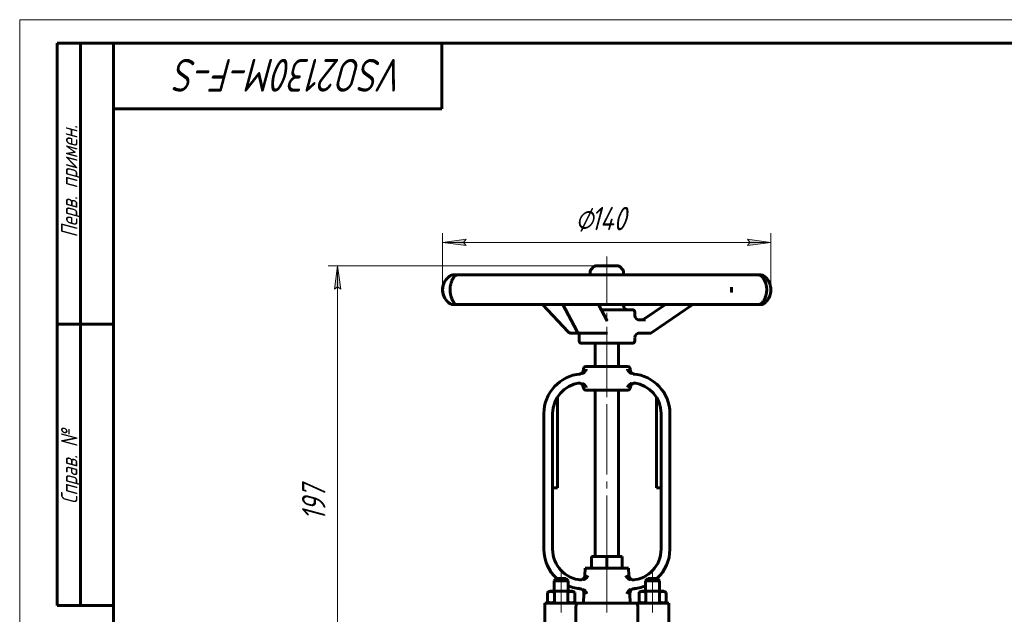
# Model space of a CAD drawing. Header units: millimetres. Extents: x 0 to 420, y 0 to 297.
# Tile 2 of 4: x 0 to 210, y 170 to 297. Entities that reach past the tile are written whole.
import ezdxf

# ---------------------------------------------------------------- set-up
doc = ezdxf.new("R2010")
doc.units = ezdxf.units.MM
for name, pattern in [('K5LT-1', [0]), ('K5LT_AXLED', [19.5, 15, -1.5, 1.5, -1.5]), ('K5LT_BASIC', [0]), ('K5LT_THIN', [0])]:
    doc.linetypes.add(name, pattern=pattern)
doc.layers.add('Системный слой', color=7, linetype='Continuous')
doc.layers.add('Системный слой (1)', color=251, linetype='Continuous', true_color=0x6c6c6c)
doc.styles.add('KDIMTEXTSTYLE', font='txt', dxfattribs={"width": 0.96, "oblique": 15, "height": 5})
doc.styles.add('KTEXTSTYLE', font='txt', dxfattribs={"width": 0.96, "height": 5})
doc.dimstyles.new('KDIMSTYLE (0.50)', dxfattribs={"dimtxt": 5, "dimasz": 1, "dimexe": 2, "dimexo": 0, "dimgap": 1, "dimtad": 1, "dimlfac": 2, "dimtxsty": 'KDIMTEXTSTYLE', "dimsah": 1, "dimcen": 0, "dimdle": 1, "dimadec": 0, "dimazin": 0, "dimtfac": 0.667, "dimtmove": 0, "dimatfit": 3, "dimfxl": 1, "dimtvp": 1, "dimtolj": 1, "dimtzin": 0, "dimarcsym": 0})

# ---------------------------------------------------------------- blocks, each defined once
blk = doc.blocks.new('U0')
at = {"layer": 'Системный слой (1)', "color": 150, "linetype": 'K5LT_BASIC', "lineweight": 60, "true_color": 0x0080ff}
for p, q in [((123.04, 244.46), (123.01, 244.46)), ((127.45, 244.46), (123.04, 244.46))]:
    blk.add_line(p, q, dxfattribs=at)
blk = doc.blocks.new('U1')
at = {"layer": 'Системный слой (1)', "color": 150, "linetype": 'K5LT_BASIC', "lineweight": 60, "true_color": 0x0080ff}
for p, q in [((131.17, 233.88), (131.17, 234.6)), ((131.17, 228.43), (131.17, 229.13))]:
    blk.add_line(p, q, dxfattribs=at)
blk = doc.blocks.new('U2')
at = {"layer": 'Системный слой (1)', "color": 150, "linetype": 'K5LT_BASIC', "lineweight": 60, "true_color": 0x0080ff}
for p, q in [((128.8, 242.51), (128.8, 243.11)), ((128.8, 236.03), (128.8, 236.19))]:
    blk.add_line(p, q, dxfattribs=at)
blk = doc.blocks.new('U3')
at = {"layer": 'Системный слой (1)', "color": 150, "linetype": 'K5LT_BASIC', "lineweight": 60, "true_color": 0x0080ff}
for p, q in [((120.54, 178.39), (120.63, 179.96)), ((120.23, 172.46), (120.34, 174.51))]:
    blk.add_line(p, q, dxfattribs=at)
blk = doc.blocks.new('U4')
at = {"layer": 'Системный слой (1)', "color": 150, "linetype": 'K5LT_BASIC', "lineweight": 60, "true_color": 0x0080ff}
for p, q in [((129.92, 178.39), (129.84, 179.96)), ((130.23, 172.46), (130.13, 174.51))]:
    blk.add_line(p, q, dxfattribs=at)
blk = doc.blocks.new('U5')
at = {"layer": 'Системный слой (1)', "color": 150, "linetype": 'K5LT_BASIC', "lineweight": 60, "true_color": 0x0080ff}
for p, q in [((119.19, 230.08), (119.23, 230.08)), ((119.23, 230.08), (119.26, 230.08)), ((119.26, 230.08), (119.3, 230.07))]:
    blk.add_line(p, q, dxfattribs=at)
blk = doc.blocks.new('U6')
at = {"layer": 'Системный слой (1)', "color": 150, "linetype": 'K5LT_BASIC', "lineweight": 60, "true_color": 0x0080ff}
for start, end in [(180, 227.7946), (247.3448, 266.4398)]:
    blk.add_arc((120.23, 183.96), 8.44, start, end, dxfattribs=at)
blk = doc.blocks.new('U7')
at = {"layer": 'Системный слой (1)', "color": 150, "linetype": 'K5LT_BASIC', "lineweight": 60, "true_color": 0x0080ff}
for start, end in [(312.2054, 0), (273.5602, 292.6552)]:
    blk.add_arc((130.23, 183.96), 8.44, start, end, dxfattribs=at)
blk = doc.blocks.new('D3')
at = {"layer": 'Системный слой (1)'}
for points in [[(68.47, 239.46), (67.81, 244.46), (67.15, 239.46), (67.81, 239.96)], [(67.81, 145.96), (68.47, 150.96), (67.81, 150.46), (67.15, 150.96)]]:
    blk.add_hatch(color=7, dxfattribs=at).paths.add_polyline_path(points)
at = {"layer": 'Системный слой (1)', "color": 7, "linetype": 'K5LT_THIN', "lineweight": 18}
for p, q in [((123.01, 244.46), (65.81, 244.46)), ((67.15, 239.46), (67.81, 244.46)), ((67.81, 244.46), (68.47, 239.46)), ((67.81, 239.96), (67.15, 239.46)), ((68.47, 239.46), (67.81, 239.96)), ((67.81, 145.96), (67.15, 150.96)), ((67.15, 150.96), (67.81, 150.46)), ((67.81, 150.46), (68.47, 150.96)), ((68.47, 150.96), (67.81, 145.96)), ((157.73, 145.96), (65.81, 145.96))]:
    blk.add_line(p, q, dxfattribs=at)
blk.add_wipeout([(66.81, 190.06), (59.43, 190.06), (59.43, 199.94), (66.81, 199.94)]).dxf.layer = 'Системный слой (1)'
blk.add_line((67.81, 244.46), (67.81, 145.96), dxfattribs=at)
at = {"layer": 'Системный слой (1)', "color": 7, "insert": (60.22, 190.06), "char_height": 5, "attachment_point": 1, "rotation": 90, "style": 'KTEXTSTYLE'}
blk.add_mtext('\\fArial|b0|c204|p34;\\H5.0;\\W1.000;\\Q15;\\fGOST Type AU|b0|i0|c204|p34;\\Q15;\\W0.960;197', dxfattribs=at)
blk = doc.blocks.new('KDIMARROW_01')
at = {"layer": 'Системный слой'}
blk.add_hatch(color=0, dxfattribs=at).paths.add_polyline_path([(0, 0), (-5, 0.66), (-4.5, 0), (-5, -0.66)])
at = {"layer": 'Системный слой', "color": 0, "linetype": 'K5LT_THIN', "lineweight": 18}
for p, q in [((-4.5, 0), (-5, 0.66)), ((-5, 0.66), (0, 0)), ((0, 0), (-5, -0.66)), ((-5, -0.66), (-4.5, 0))]:
    blk.add_line(p, q, dxfattribs=at)
at = {"layer": 'Системный слой (1)', "color": 0, "linetype": 'K5LT_THIN', "lineweight": 18}
blk.add_line((292.94, 145.96), (292.44, 145.96), dxfattribs=at)
blk = doc.blocks.new('D4')
at = {"layer": 'Системный слой (1)'}
for points in [[(94.69, 249.46), (95.19, 250.12), (90.19, 249.46), (95.19, 248.81)], [(155.2, 248.81), (160.2, 249.46), (155.2, 250.12), (155.7, 249.46)]]:
    blk.add_hatch(color=7, dxfattribs=at).paths.add_polyline_path(points)
at = {"layer": 'Системный слой (1)', "color": 7, "linetype": 'K5LT_THIN', "lineweight": 18}
for p, q in [((90.19, 239.35), (90.19, 251.46)), ((90.19, 249.46), (95.19, 250.12)), ((95.19, 250.12), (94.69, 249.46)), ((155.7, 249.46), (155.2, 250.12)), ((155.2, 250.12), (160.2, 249.46)), ((160.2, 239.18), (160.2, 251.46)), ((95.19, 248.81), (90.19, 249.46)), ((94.69, 249.46), (95.19, 248.81)), ((160.2, 249.46), (155.2, 248.81)), ((155.2, 248.81), (155.7, 249.46))]:
    blk.add_line(p, q, dxfattribs=at)
blk.add_wipeout([(118.46, 250.46), (118.46, 257.85), (131.39, 257.85), (131.39, 250.46)]).dxf.layer = 'Системный слой (1)'
blk.add_line((160.2, 249.46), (90.19, 249.46), dxfattribs=at)
at = {"layer": 'Системный слой (1)', "color": 7, "char_height": 5, "attachment_point": 1, "style": 'KTEXTSTYLE'}
for s, insert in [('\\fArial|b0|c204|p34;\\H5.0;\\W1.000;\\Q15;\\fGOST Type AU|b0|i0|c204|p34;\\Q15;\\W0.960;⌀', (118.46, 257.05)), ('\\fArial|b0|c204|p34;\\H5.0;\\W1.000;\\Q15;\\fGOST Type AU|b0|i0|c204|p34;\\Q15;\\W0.960;140', (121.77, 257.05))]:
    blk.add_mtext(s, dxfattribs=dict(at, insert=insert))
blk = doc.blocks.new('U24')
at = {"color": 7, "linetype": 'K5LT_THIN', "lineweight": 18}
for p, q in [((0, 0), (0, 297)), ((0, 297), (420, 297))]:
    blk.add_line(p, q, dxfattribs=at)
at = {"color": 150, "linetype": 'K5LT_BASIC', "lineweight": 60, "true_color": 0x0080ff}
for p, q in [((8, 172), (8, 292)), ((20, 292), (8, 292)), ((13, 172), (13, 292)), ((20, 5), (20, 292)), ((20, 292), (415, 292)), ((90, 292), (90, 278)), ((90, 278), (20, 278)), ((20, 232), (8, 232)), ((20, 172), (8, 172))]:
    blk.add_line(p, q, dxfattribs=at)
at = {"color": 7, "attachment_point": 1, "style": 'KTEXTSTYLE'}
for s, insert, char_height, rotation in [('\\fArial|b0|c204|p34;\\H5.0;\\W1.000;\\Q15;\\fGOST Type AU|b0|i0|c204|p34;\\Q15;\\W0.960;\\H7.00;VSO2130M-F-S', (82.2, 281.64), 7, 180), ('\\fArial|b0|c204|p34;\\H5.0;\\W1.000;\\Q15;\\fGOST Type AU|b0|i0|c204|p34;\\Q15;\\W0.960;\\H3.50;Перв. примен.', (8.82, 250.52), 3.5, 90), ('\\fArial|b0|c204|p34;\\H5.0;\\W1.000;\\Q15;\\fGOST Type AU|b0|i0|c204|p34;\\Q15;\\W0.960;\\H3.50;Справ. №', (8.82, 193.63), 3.5, 90)]:
    blk.add_mtext(s, dxfattribs=dict(at, insert=insert, char_height=char_height, rotation=rotation))

msp = doc.modelspace()

# ---------------------------------------------------------------- linework, layer by layer
at = {"layer": 'Системный слой (1)', "color": 150, "linetype": 'K5LT_BASIC', "lineweight": 60, "true_color": 0x0080ff}
for p, q in [((122.3423, 244.1793), (121.9488, 243.7858)), ((128.1238, 244.1793), (128.5173, 243.7858)), ((92.4234, 242.5122), (92.3633, 242.5122)), ((93.4149, 242.5122), (92.4234, 242.5122)), ((97.1054, 242.5122), (93.4149, 242.5122)), ((100.8925, 242.5122), (97.1054, 242.5122)), ((108.2311, 242.5122), (100.8925, 242.5122)), ((113.9463, 242.5122), (108.2311, 242.5122)), ((123.2518, 242.5122), (113.9463, 242.5122)), ((121.6705, 242.5122), (121.6705, 243.114)), ((129.5856, 242.5122), (123.2518, 242.5122)), ((138.7262, 242.5122), (129.5856, 242.5122)), ((144.2279, 242.5122), (138.7262, 242.5122)), ((151.1096, 242.5122), (144.2279, 242.5122)), ((154.5186, 242.5122), (151.1096, 242.5122)), ((157.5649, 242.5122), (154.5186, 242.5122)), ((158.1004, 242.5122), (157.5649, 242.5122)), ((151.8179, 239.8316), (151.8181, 238.861)), ((92.3633, 236.1856), (92.4234, 236.1856)), ((92.4234, 236.1856), (93.5753, 236.1856)), ((93.4149, 236.1856), (97.1054, 236.1856)), ((95.2577, 236.1856), (95.2588, 236.1856)), ((97.1054, 236.1856), (100.8925, 236.1856)), ((100.8925, 236.1856), (108.2311, 236.1856)), ((108.2311, 236.1856), (113.9463, 236.1856)), ((116.986, 230.3807), (111.5341, 236.1856)), ((113.9463, 236.1856), (123.2518, 236.1856)), ((118.8105, 230.583), (115.8141, 236.1856)), ((123.2518, 236.1856), (129.5856, 236.1856)), ((125.2954, 232.7507), (123.4584, 236.1856)), ((129.5856, 236.1856), (138.7262, 236.1856)), ((133.1498, 233.0888), (137.7144, 236.1856)), ((134.8451, 230.2449), (143.6017, 236.1856)), ((138.7262, 236.1856), (144.2279, 236.1856)), ((144.2279, 236.1856), (151.1096, 236.1856)), ((151.1096, 236.1856), (154.5186, 236.1856)), ((154.5186, 236.1856), (157.5649, 236.1856)), ((157.2545, 236.1856), (158.1004, 236.1856)), ((130.6955, 235.0763), (124.0516, 235.0763)), ((125.3882, 232.9311), (125.1989, 232.9311)), ((133.4559, 232.9311), (131.936, 232.9311)), ((117.6784, 230.0811), (119.1922, 230.0811)), ((119.2955, 228.4263), (119.2955, 230.149)), ((119.6482, 230.0811), (124.5262, 230.0811)), ((124.5262, 230.0811), (125.3882, 230.0811)), ((131.936, 230.0811), (134.3118, 230.0811)), ((119.7705, 227.9513), (130.6955, 227.9513)), ((122.733, 222.9513), (122.733, 227.9513)), ((127.733, 222.9513), (127.733, 227.9513)), ((120.733, 222.9513), (129.733, 222.9513)), ((120.233, 222.3357), (120.233, 222.4513)), ((130.233, 222.3357), (130.233, 222.4513)), ((114.6705, 216.4334), (114.6705, 197.0825)), ((120.7327, 217.9513), (120.8594, 217.9513)), ((120.8594, 217.9513), (129.6066, 217.9513)), ((122.733, 182.4575), (122.733, 217.9513)), ((127.733, 182.4575), (127.733, 217.9513)), ((129.6066, 217.9513), (129.7333, 217.9513)), ((135.7955, 216.4334), (135.7955, 197.0825)), ((111.7955, 212.9513), (111.7955, 183.9575)), ((113.6705, 212.9513), (113.6705, 183.9575)), ((136.7955, 183.9575), (136.7955, 212.9513)), ((138.6705, 183.9575), (138.6705, 212.9513)), ((114.6705, 197.0825), (113.6705, 197.0825)), ((136.7955, 197.0825), (135.7955, 197.0825)), ((121.9854, 182.4575), (125.233, 182.4575)), ((121.9854, 179.9575), (121.9854, 182.4575)), ((125.233, 179.9575), (125.233, 182.4575)), ((125.233, 182.4575), (128.4806, 182.4575)), ((128.4806, 179.9575), (128.4806, 182.4575)), ((120.6261, 179.9575), (129.8399, 179.9575)), ((113.983, 177.2075), (114.483, 177.7075)), ((113.983, 175.0575), (113.983, 177.2075)), ((113.983, 177.2075), (116.983, 177.2075)), ((114.483, 177.7075), (116.483, 177.7075)), ((116.983, 177.2075), (116.483, 177.7075)), ((116.983, 175.0575), (116.983, 177.2075)), ((133.483, 177.2075), (133.983, 177.7075)), ((133.483, 175.0575), (133.483, 177.2075)), ((133.483, 177.2075), (136.483, 177.2075)), ((133.983, 177.7075), (135.983, 177.7075)), ((136.483, 177.2075), (135.983, 177.7075)), ((136.483, 175.0575), (136.483, 177.2075)), ((112.5963, 174.7621), (113.108, 175.0575)), ((112.5963, 172.753), (112.5963, 174.7621)), ((117.858, 175.0575), (113.108, 175.0575)), ((114.0396, 172.753), (114.0396, 174.7621)), ((116.9264, 172.753), (116.9264, 174.7621)), ((118.3698, 174.7621), (117.858, 175.0575)), ((118.3698, 172.753), (118.3698, 174.7621)), ((132.0963, 174.7621), (132.608, 175.0575)), ((132.0963, 172.753), (132.0963, 174.7621)), ((137.358, 175.0575), (132.608, 175.0575)), ((133.5396, 172.753), (133.5396, 174.7621)), ((136.4264, 172.753), (136.4264, 174.7621)), ((137.8698, 174.7621), (137.358, 175.0575)), ((137.8698, 172.753), (137.8698, 174.7621)), ((111.983, 167.4575), (111.983, 172.4575)), ((111.983, 172.4575), (118.9017, 172.4575)), ((113.108, 172.4575), (112.5963, 172.753)), ((117.858, 172.4575), (118.3698, 172.753)), ((118.9017, 172.4575), (131.5643, 172.4575)), ((131.5643, 172.4575), (138.483, 172.4575)), ((132.608, 172.4575), (132.0963, 172.753)), ((137.358, 172.4575), (137.8698, 172.753)), ((138.483, 167.4575), (138.483, 172.4575)), ((118.6453, 167.4575), (118.6453, 171.7075)), ((131.8207, 167.4575), (131.8207, 171.7075))]:
    msp.add_line(p, q, dxfattribs=at)
at = {"layer": 'Системный слой (1)', "color": 30, "linetype": 'K5LT_AXLED', "lineweight": 18, "true_color": 0xff8000}
for p, q in [((134.983, 172.7621), (134.983, 179.7075)), ((134.983, 170.4575), (134.983, 174.753))]:
    msp.add_line(p, q, dxfattribs=at)
at = {"layer": 'Системный слой (1)', "color": 150, "linetype": 'K5LT_BASIC', "lineweight": 60, "true_color": 0x0080ff}
for centre, radius, start, end in [((122.6205, 243.114), 0.95, 135, 180), ((123.014, 243.5075), 0.95, 90, 135), ((127.452, 243.5075), 0.95, 45, 90), ((127.8455, 243.114), 0.95, 0, 45), ((93.7512, 239.3489), 3.5625, 122.090575, 237.909425), ((92.3633, 241.5622), 0.95, 90, 122.090575), ((93.4149, 241.5622), 0.95, 90, 146.370005), ((157.5649, 241.5622), 0.95, 47.090685, 90), ((158.1004, 241.5622), 0.95, 57.431924, 90), ((92.3633, 237.1356), 0.95, 237.909425, 270), ((93.4149, 237.1356), 0.95, 212.302282, 270), ((129.7455, 236.0263), 0.95, 180, 270), ((157.5649, 237.1356), 0.95, 270, 312.909313), ((158.1004, 237.1356), 0.95, 270, 302.568076), ((130.6955, 234.6013), 0.475, 0, 90), ((132.1205, 233.8811), 0.95, 180, 270), ((117.6784, 231.0311), 0.95, 223.207512, 270), ((119.6482, 231.0311), 0.95, 208.131632, 270), ((132.1205, 229.1311), 0.95, 90, 180), ((134.3118, 231.0311), 0.95, 270, 304.137483), ((119.7705, 228.4263), 0.475, 180, 270), ((130.6955, 228.4263), 0.475, 270, 0), ((120.733, 222.4513), 0.5, 90, 180), ((129.733, 222.4513), 0.5, 0, 90), ((120.233, 212.9513), 8.4375, 94.250656, 180), ((119.233, 222.3357), 1, 276.082494, 0), ((131.233, 222.3357), 1, 180, 263.916118), ((130.233, 212.9513), 8.4375, 0, 85.749344), ((120.233, 212.9513), 6.5625, 97.2243, 180), ((119.233, 218.4232), 1, 1.219791, 100.356234), ((120.7327, 218.4513), 0.5, 181.074393, 270), ((129.7333, 218.4513), 0.5, 270, 358.925607), ((131.233, 218.4232), 1, 79.643329, 178.780217), ((130.233, 212.9513), 6.5625, 0, 82.7757), ((120.233, 183.9575), 6.5625, 180, 266.168319), ((130.233, 183.9575), 6.5625, 273.831681, 0), ((119.545, 178.4377), 1, 262.895539, 357), ((130.921, 178.4377), 1, 183, 277.104461), ((119.3419, 174.5622), 1, 357, 84.582166), ((131.1241, 174.5622), 1, 95.419278, 183)]:
    msp.add_arc(centre, radius, start, end, dxfattribs=at)
for centre, major_axis, ratio, start_param, end_param in [((93.4149, 241.5622), (-0.7822, 0.5391), 0.95003829, 0.00148052, 0.03011944), ((158.1004, 241.5622), (0, 0.95), 0.99992824, 5.72309911, 6.28318531), ((157.5649, 241.5622), (0.687, 0.6562), 0.93471242, 0.00014264, 0.05346485), ((158.1004, 241.5622), (0.5141, 0.7989), 0.88004232, 0.00035708, 0.01340239), ((93.4149, 237.1356), (-0.7822, -0.5391), 0.95003829, 6.25292759, 6.28169698), ((151.1096, 237.1356), (0, 0.95), 0.9744591, 3.14159265, 3.14206917), ((158.1004, 237.1356), (0, -0.95), 0.99992824, 0, 0.5600862), ((158.1004, 237.1356), (0.5141, -0.7989), 0.88004232, 6.26978292, 6.28282535), ((117.6784, 231.0311), (-0.6925, -0.6504), 0.64560889, 0, 0.00004175), ((119.6482, 231.0311), (0.8377, 0.448), 0.7755658, 3.14153253, 3.14159265), ((134.3118, 231.0311), (0.5333, -0.7862), 0.1299569, 6.28312149, 6.28318531)]:
    msp.add_ellipse(centre, major_axis=major_axis, ratio=ratio, start_param=start_param, end_param=end_param, dxfattribs=at)
msp.add_open_spline([(91.9197, 242.3671), (91.7225, 242.2541), (91.2955, 241.9584), (90.6408, 241.1969), (90.1716, 240.0354), (90.1699, 238.6606), (90.64, 237.502), (91.2955, 236.7389), (91.7225, 236.4437), (91.9197, 236.3307)], degree=3, dxfattribs=at)
for points, knots in [([(92.632, 236.5976), (92.6302, 236.6004), (92.6286, 236.6026), (92.603, 236.6408), (92.5806, 236.6732), (92.5276, 236.7548), (92.4974, 236.8031), (92.4358, 236.9065), (92.4043, 236.9618), (92.3313, 237.0972), (92.2901, 237.1786), (92.2122, 237.3472), (92.1757, 237.4325), (92.1056, 237.613), (92.0718, 237.7084), (92.0095, 237.9054), (91.9809, 238.006), (91.9293, 238.2133), (91.9062, 238.3198), (91.8672, 238.5337), (91.8512, 238.6406), (91.8269, 238.8507), (91.8183, 238.954), (91.8071, 239.1618), (91.8045, 239.2657), (91.8051, 239.4804), (91.8088, 239.5913), (91.8227, 239.808), (91.8328, 239.9135), (91.8591, 240.1171), (91.875, 240.2156), (91.9133, 240.4158), (91.936, 240.5168), (91.9871, 240.7168), (92.0158, 240.8156), (92.0771, 241.0058), (92.1098, 241.0972), (92.1792, 241.2743), (92.216, 241.3595), (92.2937, 241.5267), (92.3346, 241.6071), (92.4179, 241.7612), (92.4601, 241.8336), (92.5355, 241.9558), (92.569, 242.0071), (92.6075, 242.0643), (92.6156, 242.0762), (92.6248, 242.0897), (92.6257, 242.0909), (92.6278, 242.094), (92.629, 242.0958), (92.6309, 242.0985), (92.6315, 242.0993), (92.632, 242.1002)], [0, 0, 0, 0, 0.07738377, 0.07738377, 0.96785758, 0.96785758, 1.93571516, 1.93571516, 2.90357273, 2.90357273, 4.10899327, 4.10899327, 5.18665497, 5.18665497, 6.25801127, 6.25801127, 7.28428588, 7.28428588, 8.30040356, 8.30040356, 9.26359025, 9.26359025, 10.1650009, 10.1650009, 11.05826957, 11.05826957, 12.01634838, 12.01634838, 12.93838975, 12.93838975, 13.83497034, 13.83497034, 14.8005152, 14.8005152, 15.81742213, 15.81742213, 16.84914314, 16.84914314, 17.93029109, 17.93029109, 19.1201025, 19.1201025, 20.41959252, 20.41959252, 21.55507413, 21.55507413, 21.88648876, 21.88648876, 21.9226114, 21.9226114, 21.97511888, 21.97511888, 21.99956363, 21.99956363, 21.99956363, 21.99956363]), ([(158.2517, 242.2183), (158.314, 242.153), (158.3817, 242.077), (158.5072, 241.9195), (158.5644, 241.8421), (158.6785, 241.6727), (158.7351, 241.5815), (158.8416, 241.3905), (158.8914, 241.2924), (158.981, 241.0943), (159.0214, 240.9952), (159.096, 240.7895), (159.1301, 240.6836), (159.1908, 240.4666), (159.2176, 240.3557), (159.2603, 240.1416), (159.2771, 240.0397), (159.3037, 239.8308), (159.3133, 239.7237), (159.3257, 239.5026), (159.328, 239.3893), (159.3249, 239.162), (159.3193, 239.0479), (159.3001, 238.8262), (159.2869, 238.7193), (159.2532, 238.5106), (159.2328, 238.4086), (159.184, 238.201), (159.1552, 238.0964), (159.0904, 237.8896), (159.0542, 237.7877), (158.9768, 237.5926), (158.9355, 237.4992), (158.8482, 237.3197), (158.8021, 237.2338), (158.7025, 237.0629), (158.6493, 236.98), (158.5402, 236.8222), (158.4841, 236.748), (158.3681, 236.6055), (158.3086, 236.5392), (158.2535, 236.4814), (158.2526, 236.4804), (158.2517, 236.4795)], [0, 0, 0, 0, 1.61101666, 1.61101666, 2.90966862, 2.90966862, 4.1906553, 4.1906553, 5.36559343, 5.36559343, 6.41982455, 6.41982455, 7.4522115, 7.4522115, 8.4667024, 8.4667024, 9.35330529, 9.35330529, 10.2573362, 10.2573362, 11.20157124, 11.20157124, 12.15821312, 12.15821312, 13.06950233, 13.06950233, 13.97495499, 13.97495499, 14.95290014, 14.95290014, 15.98006841, 15.98006841, 17.01330291, 17.01330291, 18.08125972, 18.08125972, 19.28032477, 19.28032477, 20.55675653, 20.55675653, 21.97576188, 21.97576188, 21.99957487, 21.99957487, 21.99957487, 21.99957487]), ([(158.6143, 236.3365), (158.7119, 236.3994), (158.8137, 236.4724), (159.0058, 236.6299), (159.0965, 236.7126), (159.2694, 236.8896), (159.3513, 236.9822), (159.5045, 237.1773), (159.5759, 237.2784), (159.7039, 237.4833), (159.7616, 237.5866), (159.8675, 237.8011), (159.9158, 237.9121), (160.0018, 238.1397), (160.0398, 238.2567), (160.1029, 238.4909), (160.1285, 238.6075), (160.1666, 238.8377), (160.18, 238.951), (160.197, 239.1838), (160.2003, 239.3035), (160.1961, 239.5443), (160.1883, 239.6657), (160.1621, 239.9001), (160.144, 240.0133), (160.0975, 240.2342), (160.0694, 240.3421), (160.0022, 240.5602), (159.9624, 240.6702), (159.8722, 240.8882), (159.8213, 240.9959), (159.7119, 241.2014), (159.6535, 241.299), (159.5304, 241.4844), (159.4655, 241.5723), (159.3295, 241.7403), (159.258, 241.8201), (159.1029, 241.9788), (159.019, 242.0559), (158.8504, 242.1964), (158.7656, 242.2596), (158.6601, 242.3314), (158.637, 242.3466), (158.6143, 242.3612)], [0, 0, 0, 0, 1.52171305, 1.52171305, 2.87093184, 2.87093184, 4.12146122, 4.12146122, 5.28318574, 5.28318574, 6.33565794, 6.33565794, 7.36690127, 7.36690127, 8.38462781, 8.38462781, 9.34698134, 9.34698134, 10.24880298, 10.24880298, 11.19655059, 11.19655059, 12.15250415, 12.15250415, 13.06890183, 13.06890183, 13.97289668, 13.97289668, 14.95005666, 14.95005666, 15.97455178, 15.97455178, 17.00194265, 17.00194265, 18.0408356, 18.0408356, 19.12994804, 19.12994804, 20.3793565, 20.3793565, 21.64354841, 21.64354841, 21.99959623, 21.99959623, 21.99959623, 21.99959623]), ([(151.8181, 238.8103), (151.8181, 238.8302), (151.8179, 239.1583), (151.8178, 239.5372), (151.8179, 239.8648), (151.8179, 239.8839)], [5.479945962, 5.479945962, 5.479945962, 5.479945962, 5.493242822, 5.69685526, 5.709544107, 5.709544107, 5.709544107, 5.709544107]), ([(125.3047, 232.7346), (125.3045, 232.7349), (125.3044, 232.7351), (125.3037, 232.7362), (125.3032, 232.737), (125.3022, 232.7387), (125.3015, 232.7398), (125.3, 232.7423), (125.2992, 232.7437), (125.2974, 232.747), (125.2964, 232.7488), (125.2954, 232.7507)], [0, 0, 0, 0, 0.4, 0.4, 0.8, 0.8, 1.2, 1.2, 1.6, 1.6, 2, 2, 2, 2]), ([(133.1498, 233.0888), (133.149, 233.0882), (133.1481, 233.0877), (133.1459, 233.0861), (133.1445, 233.0852), (133.1405, 233.0826), (133.138, 233.0809), (133.1306, 233.0761), (133.1258, 233.073), (133.1114, 233.064), (133.1019, 233.0583), (133.0741, 233.0423), (133.0556, 233.0325), (133.0043, 233.0074), (132.9709, 232.9935), (132.9028, 232.9698), (132.8682, 232.96), (132.7983, 232.9446), (132.7629, 232.9389), (132.6978, 232.9325), (132.6681, 232.9325), (132.6385, 232.9311), (132.6385, 232.9311), (132.6385, 232.9311)], [0, 0, 0, 0, 0.07775752, 0.07775752, 0.20735338, 0.20735338, 0.44062593, 0.44062593, 0.88125186, 0.88125186, 1.73658456, 1.73658456, 3.34355884, 3.34355884, 6.13473554, 6.13473554, 8.91710005, 8.91710005, 11.69326066, 11.69326066, 13.99961354, 13.99961354, 14, 14, 14, 14]), ([(119.9667, 221.4538), (120.0198, 221.4767), (120.1149, 221.5259), (120.2454, 221.613), (120.3554, 221.7026), (120.4541, 221.7972), (120.5515, 221.9047), (120.6438, 222.0248), (120.7504, 222.189), (120.8113, 222.3082), (120.8444, 222.385)], [0, 0, 0, 0, 1.32386096, 2.472664, 3.68257656, 4.70888431, 5.81528104, 7.31176837, 8.60636231, 11, 11, 11, 11]), ([(130.4994, 221.4538), (130.4533, 221.4737), (130.3717, 221.5149), (130.2305, 221.6044), (130.1038, 221.7069), (129.9862, 221.8239), (129.8884, 221.9368), (129.8003, 222.0566), (129.7049, 222.2096), (129.651, 222.3169), (129.6216, 222.385)], [0, 0, 0, 0, 1.14707046, 2.10844014, 3.91253935, 5.02468001, 6.18792147, 7.67624439, 8.88022192, 11, 11, 11, 11]), ([(119.9667, 219.3883), (120.0216, 219.3658), (120.1207, 219.3171), (120.2577, 219.2297), (120.3738, 219.1386), (120.4768, 219.0426), (120.5748, 218.9366), (120.6635, 218.8233), (120.7603, 218.677), (120.8148, 218.5735), (120.8444, 218.5074)], [0, 0, 0, 0, 1.39046469, 2.60966262, 3.90982118, 5.01165099, 6.16514309, 7.64829523, 8.85721845, 11, 11, 11, 11]), ([(130.4994, 219.3883), (130.4529, 219.3693), (130.3708, 219.33), (130.2299, 219.2457), (130.1047, 219.1503), (129.9892, 219.0425), (129.8931, 218.9388), (129.8052, 218.827), (129.7074, 218.68), (129.6519, 218.5749), (129.6216, 218.5074)], [0, 0, 0, 0, 1.17512901, 2.14876514, 3.93500722, 5.01384065, 6.13920164, 7.59802043, 8.8099396, 11, 11, 11, 11]), ([(120.267, 177.4799), (120.3138, 177.4976), (120.3962, 177.5344), (120.5378, 177.614), (120.6651, 177.705), (120.782, 177.8071), (120.8846, 177.9098), (120.9796, 178.0214), (121.0878, 178.1709), (121.1497, 178.2759), (121.1844, 178.3434)], [0, 0, 0, 0, 1.16980583, 2.12772513, 3.885266, 4.96820699, 6.01665672, 7.59870219, 8.82005425, 11, 11, 11, 11]), ([(130.199, 177.4799), (130.1469, 177.4996), (130.0527, 177.5424), (129.9205, 177.62), (129.8062, 177.7021), (129.7014, 177.7909), (129.5972, 177.8927), (129.4986, 178.0061), (129.3851, 178.1595), (129.3188, 178.2711), (129.2817, 178.3434)], [0, 0, 0, 0, 1.30359623, 2.44376383, 3.67127271, 4.72958931, 5.868884, 7.38314814, 8.66457068, 11, 11, 11, 11]), ([(114.0396, 174.7621), (113.9434, 174.8176), (113.8042, 174.8861), (113.6298, 174.943), (113.5238, 174.9673), (113.423, 174.9819), (113.3217, 174.9871), (113.2115, 174.982), (113.088, 174.9638), (112.9142, 174.9176), (112.7463, 174.8452), (112.6301, 174.7816), (112.5963, 174.7621)], [0, 0, 0, 0, 2.66648978, 3.81042523, 4.70044363, 5.50384401, 6.49985301, 7.39542909, 8.43653023, 9.79482315, 12.05966974, 13, 13, 13, 13]), ([(118.3698, 174.7621), (118.2735, 174.8176), (118.1343, 174.8861), (117.9599, 174.943), (117.854, 174.9673), (117.7531, 174.9819), (117.6518, 174.9871), (117.5416, 174.982), (117.4181, 174.9638), (117.2444, 174.9176), (117.0764, 174.8452), (116.9603, 174.7816), (116.9264, 174.7621)], [0, 0, 0, 0, 2.66648978, 3.81042523, 4.70044363, 5.50384401, 6.49985301, 7.39542909, 8.43653023, 9.79482315, 12.05966974, 13, 13, 13, 13]), ([(120.1426, 175.4189), (120.1874, 175.3964), (120.2656, 175.351), (120.3973, 175.2571), (120.5123, 175.1549), (120.6151, 175.0443), (120.7041, 174.935), (120.7865, 174.816), (120.8807, 174.6544), (120.9326, 174.5412), (120.9604, 174.4688)], [0, 0, 0, 0, 1.17034339, 2.12966076, 3.86199481, 4.9031658, 5.91224413, 7.47156899, 8.71889501, 11, 11, 11, 11]), ([(130.3234, 175.4189), (130.2787, 175.3964), (130.2004, 175.351), (130.0687, 175.2571), (129.9538, 175.1549), (129.851, 175.0443), (129.762, 174.935), (129.6795, 174.816), (129.5853, 174.6544), (129.5335, 174.5412), (129.5056, 174.4688)], [0, 0, 0, 0, 1.17027646, 2.12956748, 3.861901, 4.9031167, 5.91221952, 7.47156427, 8.71889434, 11, 11, 11, 11]), ([(133.5396, 174.7621), (133.4434, 174.8176), (133.3042, 174.8861), (133.1298, 174.943), (133.0238, 174.9673), (132.923, 174.9819), (132.8217, 174.9871), (132.7115, 174.982), (132.588, 174.9638), (132.4142, 174.9176), (132.2463, 174.8452), (132.1301, 174.7816), (132.0963, 174.7621)], [0, 0, 0, 0, 2.66648978, 3.81042523, 4.70044363, 5.50384401, 6.49985301, 7.39542909, 8.43653023, 9.79482315, 12.05966974, 13, 13, 13, 13]), ([(137.8698, 174.7621), (137.7735, 174.8176), (137.6343, 174.8861), (137.4599, 174.943), (137.354, 174.9673), (137.2531, 174.9819), (137.1518, 174.9871), (137.0416, 174.982), (136.9181, 174.9638), (136.7444, 174.9176), (136.5764, 174.8452), (136.4603, 174.7816), (136.4264, 174.7621)], [0, 0, 0, 0, 2.66648978, 3.81042523, 4.70044363, 5.50384401, 6.49985301, 7.39542909, 8.43653023, 9.79482315, 12.05966974, 13, 13, 13, 13]), ([(112.5963, 172.753), (112.6925, 172.6974), (112.8317, 172.6289), (113.0061, 172.5721), (113.112, 172.5478), (113.2129, 172.5332), (113.3142, 172.528), (113.4244, 172.5331), (113.5479, 172.5512), (113.7217, 172.5975), (113.8896, 172.6699), (114.0057, 172.7334), (114.0396, 172.753)], [0, 0, 0, 0, 2.66648978, 3.81042523, 4.70044363, 5.50384401, 6.49985301, 7.39542909, 8.43653023, 9.79482315, 12.05966974, 13, 13, 13, 13]), ([(116.9264, 172.753), (117.0226, 172.6974), (117.1619, 172.6289), (117.3362, 172.5721), (117.4422, 172.5478), (117.543, 172.5332), (117.6443, 172.528), (117.7545, 172.5331), (117.878, 172.5512), (118.0518, 172.5975), (118.2198, 172.6699), (118.3359, 172.7334), (118.3698, 172.753)], [0, 0, 0, 0, 2.66648978, 3.81042523, 4.70044363, 5.50384401, 6.49985301, 7.39542909, 8.43653023, 9.79482315, 12.05966974, 13, 13, 13, 13]), ([(118.9017, 172.4575), (118.8916, 172.4575), (118.8731, 172.4504), (118.8373, 172.4181), (118.8, 172.3656), (118.7648, 172.2968), (118.7386, 172.2347), (118.7154, 172.1705), (118.6911, 172.0873), (118.671, 171.9961), (118.656, 171.8992), (118.6472, 171.804), (118.6453, 171.7379), (118.6453, 171.7075)], [0, 0, 0, 0, 1.64140527, 2.73448512, 4.78898561, 6.26963964, 7.03949923, 8.11426525, 9.36267664, 10.63013656, 11.7044326, 12.94775053, 14, 14, 14, 14]), ([(131.5643, 172.4575), (131.5745, 172.4575), (131.5929, 172.4504), (131.6287, 172.4181), (131.6661, 172.3656), (131.7012, 172.2968), (131.7274, 172.2347), (131.7506, 172.1705), (131.7749, 172.0873), (131.795, 171.9961), (131.8101, 171.8992), (131.8188, 171.804), (131.8207, 171.7379), (131.8207, 171.7075)], [0, 0, 0, 0, 1.64140527, 2.73448512, 4.78898561, 6.26963964, 7.03949923, 8.11426525, 9.36267664, 10.63013656, 11.7044326, 12.94775053, 14, 14, 14, 14]), ([(132.0963, 172.753), (132.1925, 172.6974), (132.3317, 172.6289), (132.5061, 172.5721), (132.612, 172.5478), (132.7129, 172.5332), (132.8142, 172.528), (132.9244, 172.5331), (133.0479, 172.5512), (133.2217, 172.5975), (133.3896, 172.6699), (133.5057, 172.7334), (133.5396, 172.753)], [0, 0, 0, 0, 2.66648978, 3.81042523, 4.70044363, 5.50384401, 6.49985301, 7.39542909, 8.43653023, 9.79482315, 12.05966974, 13, 13, 13, 13]), ([(136.4264, 172.753), (136.5226, 172.6974), (136.6619, 172.6289), (136.8362, 172.5721), (136.9422, 172.5478), (137.043, 172.5332), (137.1443, 172.528), (137.2545, 172.5331), (137.378, 172.5512), (137.5518, 172.5975), (137.7198, 172.6699), (137.8359, 172.7334), (137.8698, 172.753)], [0, 0, 0, 0, 2.66648978, 3.81042523, 4.70044363, 5.50384401, 6.49985301, 7.39542909, 8.43653023, 9.79482315, 12.05966974, 13, 13, 13, 13])]:
    msp.add_open_spline(points, degree=3, knots=knots, dxfattribs=at)
at = {"layer": 'Системный слой (1)', "color": 7, "linetype": 'K5LT-1'}
for points, knots in [([(119.6076, 221.3656), (119.6173, 221.3663), (119.6367, 221.368), (119.6657, 221.3713), (119.6946, 221.3754), (119.7536, 221.3853), (119.8241, 221.402), (119.8942, 221.4251), (119.9359, 221.4409), (119.9564, 221.4494), (119.9667, 221.4538)], [0, 0, 0, 0, 0.24467055, 0.4893411, 0.73401165, 0.9786822, 1.99366764, 2.5535589, 2.83350453, 3.11345017, 3.11345017, 3.11345017, 3.11345017]), ([(130.8584, 221.3656), (130.8487, 221.3663), (130.8293, 221.368), (130.8003, 221.3713), (130.7714, 221.3754), (130.7323, 221.3819), (130.6832, 221.3922), (130.6227, 221.4083), (130.5612, 221.4285), (130.5198, 221.445), (130.4994, 221.4538)], [0, 0, 0, 0, 0.24467055, 0.4893411, 0.73401165, 0.9786822, 1.48617492, 1.99366764, 2.5535586, 3.11344955, 3.11344955, 3.11344955, 3.11344955]), ([(119.4077, 219.4617), (119.4171, 219.4629), (119.436, 219.465), (119.4643, 219.4675), (119.4927, 219.4693), (119.5306, 219.4707), (119.5781, 219.4706), (119.6255, 219.4681), (119.6632, 219.4646), (119.7009, 219.4602), (119.7415, 219.4538), (119.785, 219.4451), (119.8299, 219.4345), (119.891, 219.417), (119.9388, 219.3997), (119.9667, 219.3883)], [0, 0, 0, 0, 0.22907651, 0.45815303, 0.68722954, 0.91630606, 1.37445908, 1.83261211, 2.06168862, 2.29076514, 2.74891817, 3.05461005, 3.36030194, 3.86303264, 4.58908632, 4.58908632, 4.58908632, 4.58908632]), ([(131.0583, 219.4617), (131.0489, 219.4629), (131.0301, 219.465), (131.0017, 219.4675), (130.9733, 219.4693), (130.9354, 219.4707), (130.8879, 219.4706), (130.8405, 219.4681), (130.8028, 219.4646), (130.7651, 219.4602), (130.7245, 219.4538), (130.6811, 219.4451), (130.6362, 219.4345), (130.575, 219.417), (130.5272, 219.3997), (130.4994, 219.3883)], [0, 0, 0, 0, 0.22907651, 0.45815303, 0.68722954, 0.91630606, 1.37445908, 1.83261211, 2.06168863, 2.29076514, 2.74891817, 3.05461049, 3.36030282, 3.8630344, 4.58908178, 4.58908178, 4.58908178, 4.58908178]), ([(119.7945, 177.4097), (119.804, 177.4091), (119.8232, 177.408), (119.8521, 177.4072), (119.881, 177.4071), (119.9194, 177.408), (119.9674, 177.411), (120.0275, 177.4178), (120.0883, 177.4281), (120.1697, 177.4467), (120.2286, 177.4653), (120.267, 177.4799)], [0, 0, 0, 0, 0.24673905, 0.4934781, 0.74021715, 0.98695619, 1.48043429, 1.97391239, 2.53630779, 3.06120802, 4.11670988, 4.11670988, 4.11670988, 4.11670988]), ([(130.6716, 177.4097), (130.662, 177.4091), (130.6428, 177.408), (130.6043, 177.4069), (130.5658, 177.4073), (130.5274, 177.4092), (130.489, 177.4121), (130.4385, 177.4178), (130.3778, 177.4281), (130.3164, 177.4421), (130.267, 177.4563), (130.228, 177.4692), (130.2086, 177.4762), (130.199, 177.4799)], [0, 0, 0, 0, 0.24673905, 0.4934781, 0.98695619, 1.23369524, 1.48043429, 1.97391239, 2.53630605, 3.06120455, 3.58895686, 3.85283301, 4.11670916, 4.11670916, 4.11670916, 4.11670916]), ([(116.9264, 174.7621), (116.8591, 174.7815), (116.6873, 174.8285), (116.375, 174.9006), (116.0607, 174.951), (115.8181, 174.9734), (115.683, 174.9812), (115.5956, 174.9842), (115.5222, 174.9853), (115.4433, 174.9855), (115.3443, 174.9837), (115.2254, 174.9783), (115.0547, 174.9659), (114.8075, 174.937), (114.5259, 174.8857), (114.262, 174.8238), (114.1135, 174.7834), (114.0396, 174.7621)], [0, 0, 0, 0, 3.15229629, 8.02402693, 14.43035773, 17.47429983, 18.99627089, 20.51824194, 21.40985484, 22.30146773, 24.08469353, 25.86791932, 27.65114512, 31.79250392, 37.07252473, 40.53626237, 44, 44, 44, 44]), ([(119.7091, 175.5363), (119.7187, 175.5357), (119.7379, 175.5343), (119.7667, 175.5314), (119.7955, 175.5277), (119.8344, 175.5217), (119.8833, 175.5121), (119.9417, 175.4974), (119.9992, 175.4796), (120.0668, 175.4547), (120.1142, 175.4333), (120.1426, 175.4189)], [0, 0, 0, 0, 0.23298158, 0.46596316, 0.69894474, 0.93192631, 1.41602031, 1.90011431, 2.38420831, 2.86830231, 3.63743779, 3.63743779, 3.63743779, 3.63743779]), ([(130.757, 175.5363), (130.7473, 175.5357), (130.7281, 175.5343), (130.6993, 175.5314), (130.6705, 175.5277), (130.6118, 175.5186), (130.5435, 175.5034), (130.4668, 175.4796), (130.3993, 175.4547), (130.3519, 175.4333), (130.3234, 175.4189)], [0, 0, 0, 0, 0.23298158, 0.46596315, 0.69894473, 0.93192631, 1.90011431, 2.38420831, 2.86830231, 3.63743769, 3.63743769, 3.63743769, 3.63743769]), ([(136.4264, 174.7621), (136.3591, 174.7815), (136.1873, 174.8285), (135.875, 174.9006), (135.5607, 174.951), (135.3181, 174.9734), (135.183, 174.9812), (135.0956, 174.9842), (135.0222, 174.9853), (134.9433, 174.9855), (134.8443, 174.9837), (134.7254, 174.9783), (134.5547, 174.9659), (134.3075, 174.937), (134.0259, 174.8857), (133.762, 174.8238), (133.6135, 174.7834), (133.5396, 174.7621)], [0, 0, 0, 0, 3.15229629, 8.02402693, 14.43035773, 17.47429983, 18.99627089, 20.51824194, 21.40985484, 22.30146773, 24.08469353, 25.86791932, 27.65114512, 31.79250392, 37.07252473, 40.53626237, 44, 44, 44, 44]), ([(114.0396, 172.753), (114.1069, 172.7336), (114.2787, 172.6866), (114.591, 172.6145), (114.9053, 172.564), (115.1479, 172.5417), (115.283, 172.5339), (115.3705, 172.5309), (115.4438, 172.5298), (115.5228, 172.5296), (115.6217, 172.5314), (115.7406, 172.5368), (115.9113, 172.5492), (116.1585, 172.5781), (116.4401, 172.6293), (116.7041, 172.6913), (116.8525, 172.7317), (116.9264, 172.753)], [0, 0, 0, 0, 3.15229629, 8.02402693, 14.43035773, 17.47429983, 18.99627089, 20.51824194, 21.40985484, 22.30146773, 24.08469353, 25.86791932, 27.65114512, 31.79250392, 37.07252473, 40.53626237, 44, 44, 44, 44]), ([(133.5396, 172.753), (133.6069, 172.7336), (133.7787, 172.6866), (134.091, 172.6145), (134.4053, 172.564), (134.6479, 172.5417), (134.783, 172.5339), (134.8705, 172.5309), (134.9438, 172.5298), (135.0228, 172.5296), (135.1217, 172.5314), (135.2406, 172.5368), (135.4113, 172.5492), (135.6585, 172.5781), (135.9401, 172.6293), (136.2041, 172.6913), (136.3525, 172.7317), (136.4264, 172.753)], [0, 0, 0, 0, 3.15229629, 8.02402693, 14.43035773, 17.47429983, 18.99627089, 20.51824194, 21.40985484, 22.30146773, 24.08469353, 25.86791932, 27.65114512, 31.79250392, 37.07252473, 40.53626237, 44, 44, 44, 44])]:
    msp.add_open_spline(points, degree=3, knots=knots, dxfattribs=at)

# ---------------------------------------------------------------- block references
at = {"layer": 'Системный слой (1)'}
for name in ['U0', 'U2', 'U1', 'U5', 'U6', 'U7', 'U3', 'U4']:
    msp.add_blockref(name, (0, 0), dxfattribs=at)

# ---------------------------------------------------------------- next in the draw order: dimensions: what is measured, and where the dimension line sits
at = {"layer": 'Системный слой (1)', "color": 7}
dim = msp.add_linear_dim(base=(67.809, 244.4578), p1=(157.733, 145.9575), p2=(123.014, 244.4578), angle=90, dimstyle='KDIMSTYLE (0.50)', override={"dimexo": 0, "dimpost": '\\fGOST Type AU|b0|c204|p34;\\H5.0;\\W0.960;\\Q15;<>', "dimblk1": 'KDIMARROW_01', "dimblk2": 'KDIMARROW_01', "dimse1": 0, "dimse2": 0, "dimclrt": 7, "dimtol": 1, "dimtp": 0, "dimtm": 0, "dimtdec": 5, "dimtolj": 1}, dxfattribs=at)
dim.commit()
dim.dimension.update_dxf_attribs({"geometry": 'D3', "text_midpoint": (67.809, 195.2077), "dimtype": 160})

# ---------------------------------------------------------------- next in the draw order: linework, layer by layer
at = {"layer": 'Системный слой (1)', "color": 30, "linetype": 'K5LT_AXLED', "lineweight": 18, "true_color": 0xff8000}
for p, q in [((125.233, 180.4575), (125.233, 219.9513)), ((125.233, 170.4575), (125.233, 181.9575)), ((115.483, 172.7621), (115.483, 179.7075)), ((115.483, 170.4575), (115.483, 174.753))]:
    msp.add_line(p, q, dxfattribs=at)

# ---------------------------------------------------------------- next in the draw order: dimensions: what is measured, and where the dimension line sits
at = {"layer": 'Системный слой (1)', "color": 7}
dim = msp.add_linear_dim(base=(160.197, 249.4635), p1=(90.1887, 239.3491), p2=(160.197, 239.1838), dimstyle='KDIMSTYLE (0.50)', override={"dimexo": 0, "dimpost": '\\fGOST Type AU|b0|c204|p34;\\H5.0;\\W0.960;\\Q15;∅<>', "dimblk1": 'KDIMARROW_01', "dimblk2": 'KDIMARROW_01', "dimse1": 0, "dimse2": 0, "dimclrt": 7, "dimtol": 1, "dimtp": 0, "dimtm": 0, "dimtdec": 5, "dimtolj": 1}, dxfattribs=at)
dim.commit()
dim.dimension.update_dxf_attribs({"geometry": 'D4', "text_midpoint": (125.1929, 249.4635), "dimtype": 160})

# ---------------------------------------------------------------- next in the draw order: linework, layer by layer
at = {"layer": 'Системный слой (1)', "color": 30, "linetype": 'K5LT_AXLED', "lineweight": 18, "true_color": 0xff8000}
msp.add_line((125.233, 216.4513), (125.233, 246.4575), dxfattribs=at)

# ---------------------------------------------------------------- next in the draw order: block references
msp.add_blockref('U24', (0, 0))

doc.saveas('drawing.dxf')
